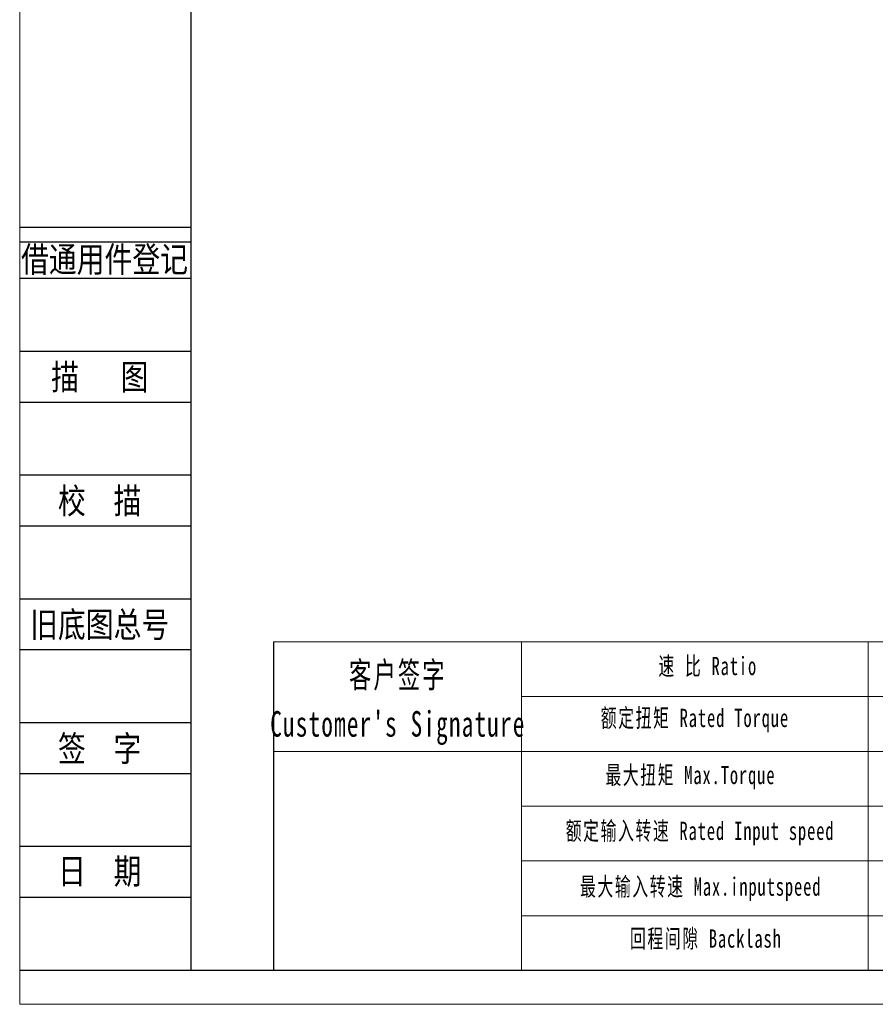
# Model space of a CAD drawing. Header units: millimetres. Extents: x -72 to 490, y -55 to 342.
# Tile 1 of 6: x -72 to 96, y -55 to 137. Entities that reach past the tile are written whole.
import ezdxf
from ezdxf.enums import TextEntityAlignment as Align

# ---------------------------------------------------------------- set-up
doc = ezdxf.new("R2010")
doc.units = ezdxf.units.MM
doc.header["$LTSCALE"] = 10
doc.layers.get('0').update_dxf_attribs({"lineweight": 18})
for name, color, linetype in [('2细线层', 4, 'Continuous'), ('6文字层', 3, 'Continuous'), ('7标注层', 4, 'Continuous')]:
    doc.layers.add(name, color=color, linetype=linetype)
doc.layers.add('SLD-0', color=7, linetype='Continuous', lineweight=18)
doc.layers.add('图框_外框线', color=7, linetype='Continuous', lineweight=18)
doc.styles.add('宋体', font='txt', dxfattribs={"width": 0.8})
doc.styles.add('标准', font='txt', dxfattribs={"width": 0.667})

msp = doc.modelspace()

# ---------------------------------------------------------------- linework, layer by layer
for p, q in [((26.47, 15.73), (26.47, -48.52)), ((94.29, 15.73), (94.29, -48.52))]:
    msp.add_line(p, q)
at = {"layer": '2细线层'}
for p, q in [((-71.55, 96.84), (-38.19, 96.84)), ((-71.55, 93.99), (-38.19, 93.99)), ((-71.55, 86.86), (-38.19, 86.86)), ((-71.55, 72.61), (-38.19, 72.61)), ((-71.55, 62.64), (-38.19, 62.64)), ((-71.55, 48.39), (-38.19, 48.39)), ((-71.55, 38.41), (-38.19, 38.41)), ((-71.55, 24.16), (-38.19, 24.16)), ((-71.55, 14.19), (-38.19, 14.19)), ((-71.55, -0.06), (-38.19, -0.06)), ((-71.55, -10.04), (-38.19, -10.04)), ((-71.55, -24.29), (-38.19, -24.29)), ((-71.55, -34.26), (-38.19, -34.26)), ((-71.55, -48.51), (-38.19, -48.51))]:
    msp.add_line(p, q, dxfattribs=at)
at = {"layer": '7标注层', "color": 0}
msp.add_line((-21.99, 15.73), (-21.99, -48.51), dxfattribs=at)
at = {"layer": '图框_外框线'}
for p, q in [((-21.99, 15.73), (483.75, 15.73)), ((26.47, 5.01), (310.71, 5.01)), ((-21.99, -5.71), (483.75, -5.71)), ((26.47, -16.43), (483.75, -16.43)), ((26.47, -27.15), (483.75, -27.15)), ((26.47, -37.86), (483.75, -37.86))]:
    msp.add_line(p, q, dxfattribs=at)
at = {"layer": '图框_外框线', "color": 3}
msp.add_lwpolyline([(-71.64, -55.2), (490.44, -55.2), (490.44, 342.27), (-71.64, 342.27)], close=True, dxfattribs=at)
at = {"layer": '图框_外框线', "color": 3, "lineweight": 25}
msp.add_lwpolyline([(-38.19, -48.51), (483.75, -48.51), (483.75, 335.58), (-38.19, 335.58)], close=True, dxfattribs=at)

# ---------------------------------------------------------------- texts
at = {"layer": '6文字层', "color": 3, "style": '宋体', "width": 0.8}
for s, p in [('借通用件登记', (-55.05, 90.62)), ('描   图', (-56, 67.63)), ('校  描', (-56, 43.4)), ('旧底图总号', (-56, 19.18)), ('签  字', (-56, -5.05)), ('日  期', (-55.99, -29.13))]:
    msp.add_text(s, height=4.987, dxfattribs=at).set_placement(p, align=Align.MIDDLE)
at = {"layer": 'SLD-0', "color": 1, "attachment_point": 2, "line_spacing_factor": 1.15057, "style": '标准'}
for s, insert, char_height, width in [("\\T1.1;客户签字\\PCustomer's Signature", (2.32, 11.76), 5.0018, 62.2228), ('\\T1.1;速 比 Ratio', (62.92, 12.78), 3.5727, 29.1923), ('\\T1.1;额定扭矩 Rated Torque', (60.41, 2.62), 3.5727, 63.4325), ('\\T1.1;最大扭矩 Max.Torque', (59.53, -8.55), 3.5727, 42.1723), ('\\T1.1;额定输入转速 Rated Input speed', (61.42, -19.47), 3.5727, 56.0678), ('\\T1.1;最大输入转速 Max.inputspeed ', (61.54, -30.38), 3.5727, 56.3917), ('\\T1.1;回程间隙 Backlash', (62.55, -40.55), 3.5727, 45.7248)]:
    msp.add_mtext(s, dxfattribs=dict(at, insert=insert, char_height=char_height, width=width))

doc.saveas('drawing.dxf')
